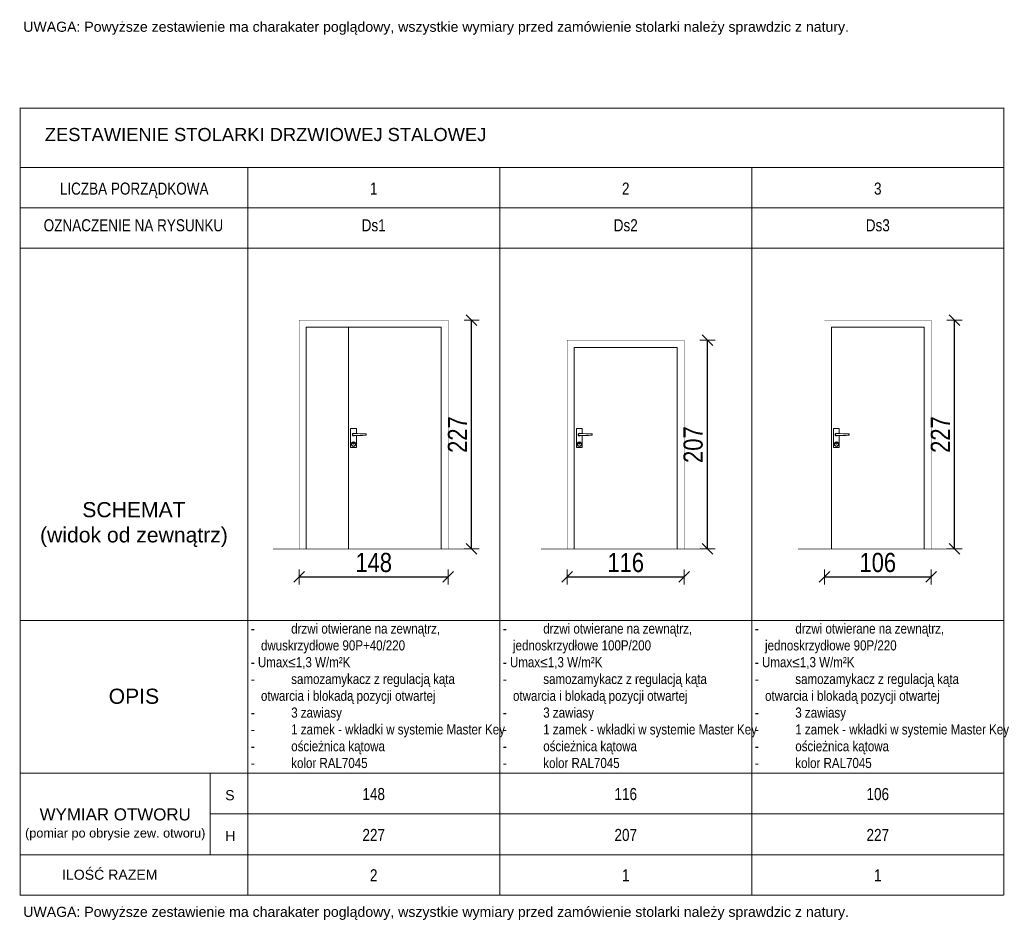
# Model space of a CAD drawing. Header units: millimetres. Extents: x 18880 to 99371, y -5529 to 27899.
# Tile 148 of 161: x 51284 to 52261, y 7210 to 8104. Entities that reach past the tile are written whole.
import ezdxf

# ---------------------------------------------------------------- set-up
doc = ezdxf.new("R2010")
doc.units = ezdxf.units.MM
doc.layers.add('AA_OPIS', color=2, linetype='Continuous', lineweight=0)
doc.layers.add('AA_WIDOK', color=254, linetype='Continuous', lineweight=0)
doc.styles.add('1', font='ARIALN.TTF')
doc.styles.add('ARIAL', font='arial.ttf')
doc.styles.add('Arial Narrow', font='txt')
doc.styles.add('ddddddddddd', font='simplex.shx', dxfattribs={"height": 60})
doc.dimstyles.new('1_50', dxfattribs={"dimscale": 10, "dimtxt": 1.9, "dimasz": 0.005, "dimexe": 0, "dimexo": 0, "dimgap": 0.45, "dimtad": 1, "dimdec": 4, "dimrnd": 0.5, "dimdsep": 46, "dimtxsty": '1', "dimblk1": 'DIM01', "dimblk2": 'DIM01', "dimsah": 1, "dimcen": 2, "dimdle": 25, "dimse1": 1, "dimse2": 1, "dimclrd": 1, "dimclrt": 2, "dimadec": 0, "dimazin": 0, "dimtfac": 0.66665, "dimtdec": 4, "dimtix": 1, "dimtmove": 0, "dimatfit": 3, "dimldrblk": 'DIM01', "dimfxl": 0, "dimtolj": 1, "dimtzin": 0, "dimarcsym": 0})

# ---------------------------------------------------------------- blocks, each defined once
blk = doc.blocks.new('DIM01')
at = {"color": 2}
blk.add_line((-106, -106), (106, 106), dxfattribs=at)
blk.add_line((0, -150), (0, 150))
blk = doc.blocks.new('*D375')
at = {"layer": 'AA_OPIS', "color": 1, "lineweight": -2, "transparency": 16777216}
blk.add_line((51561.25, 7550.94), (51709.15, 7550.94), dxfattribs=at)
at = {"layer": 'Defpoints', "color": 0, "transparency": 16777216}
for p in [(51561.2, 7578.66), (51709.2, 7578.66), (51709.2, 7550.94)]:
    blk.add_point(p, dxfattribs=at)
at = {"layer": 'AA_OPIS', "color": 1, "lineweight": -2, "transparency": 16777216, "xscale": 0.05, "yscale": 0.05, "zscale": 0.05, "rotation": 180}
blk.add_blockref('DIM01', (51561.2, 7550.94), dxfattribs=at)
at = {"layer": 'AA_OPIS', "color": 1, "lineweight": -2, "transparency": 16777216, "xscale": 0.05, "yscale": 0.05, "zscale": 0.05}
blk.add_blockref('DIM01', (51709.2, 7550.94), dxfattribs=at)
at = {"layer": 'AA_OPIS', "color": 2, "transparency": 16777216, "insert": (51635.2, 7565.14), "char_height": 19, "attachment_point": 5, "style": '1'}
blk.add_mtext('\\A1;148', dxfattribs=at)
blk = doc.blocks.new('*D376')
at = {"layer": 'AA_OPIS', "color": 1, "lineweight": -2, "transparency": 16777216}
blk.add_line((51732.32, 7578.71), (51732.32, 7805.61), dxfattribs=at)
at = {"layer": 'Defpoints', "color": 0, "transparency": 16777216}
for p in [(51709.2, 7805.66), (51732.32, 7805.66), (51709.2, 7578.66)]:
    blk.add_point(p, dxfattribs=at)
at = {"layer": 'AA_OPIS', "color": 1, "lineweight": -2, "transparency": 16777216, "xscale": 0.05, "yscale": 0.05, "zscale": 0.05}
for p, rotation in [((51732.32, 7805.66), 90), ((51732.32, 7578.66), 270)]:
    blk.add_blockref('DIM01', p, dxfattribs=dict(at, rotation=rotation))
at = {"layer": 'AA_OPIS', "color": 2, "transparency": 16777216, "insert": (51718.28, 7692.16), "char_height": 19, "attachment_point": 5, "rotation": 90, "style": '1'}
blk.add_mtext('\\A1;227', dxfattribs=at)
blk = doc.blocks.new('*D377')
at = {"layer": 'AA_OPIS', "color": 1, "lineweight": -2, "transparency": 16777216}
blk.add_line((51827.25, 7550.94), (51943.15, 7550.94), dxfattribs=at)
at = {"layer": 'Defpoints', "color": 0, "transparency": 16777216}
for p in [(51827.2, 7578.66), (51943.2, 7578.66), (51943.2, 7550.94)]:
    blk.add_point(p, dxfattribs=at)
at = {"layer": 'AA_OPIS', "color": 1, "lineweight": -2, "transparency": 16777216, "xscale": 0.05, "yscale": 0.05, "zscale": 0.05, "rotation": 180}
blk.add_blockref('DIM01', (51827.2, 7550.94), dxfattribs=at)
at = {"layer": 'AA_OPIS', "color": 1, "lineweight": -2, "transparency": 16777216, "xscale": 0.05, "yscale": 0.05, "zscale": 0.05}
blk.add_blockref('DIM01', (51943.2, 7550.94), dxfattribs=at)
at = {"layer": 'AA_OPIS', "color": 2, "transparency": 16777216, "insert": (51885.2, 7565.14), "char_height": 19, "attachment_point": 5, "style": '1'}
blk.add_mtext('\\A1;116', dxfattribs=at)
blk = doc.blocks.new('*D378')
at = {"layer": 'AA_OPIS', "color": 1, "lineweight": -2, "transparency": 16777216}
blk.add_line((51966.32, 7578.71), (51966.32, 7785.61), dxfattribs=at)
at = {"layer": 'Defpoints', "color": 0, "transparency": 16777216}
for p in [(51943.2, 7785.66), (51966.32, 7785.66), (51943.2, 7578.66)]:
    blk.add_point(p, dxfattribs=at)
at = {"layer": 'AA_OPIS', "color": 1, "lineweight": -2, "transparency": 16777216, "xscale": 0.05, "yscale": 0.05, "zscale": 0.05}
for p, rotation in [((51966.32, 7785.66), 90), ((51966.32, 7578.66), 270)]:
    blk.add_blockref('DIM01', p, dxfattribs=dict(at, rotation=rotation))
at = {"layer": 'AA_OPIS', "color": 2, "transparency": 16777216, "insert": (51952.12, 7682.16), "char_height": 19, "attachment_point": 5, "rotation": 90, "style": '1'}
blk.add_mtext('\\A1;207', dxfattribs=at)
blk = doc.blocks.new('*D379')
at = {"layer": 'AA_OPIS', "color": 1, "lineweight": -2, "transparency": 16777216}
blk.add_line((52082.25, 7550.94), (52188.15, 7550.94), dxfattribs=at)
at = {"layer": 'Defpoints', "color": 0, "transparency": 16777216}
for p in [(52082.2, 7578.66), (52188.2, 7578.66), (52188.2, 7550.94)]:
    blk.add_point(p, dxfattribs=at)
at = {"layer": 'AA_OPIS', "color": 1, "lineweight": -2, "transparency": 16777216, "xscale": 0.05, "yscale": 0.05, "zscale": 0.05, "rotation": 180}
blk.add_blockref('DIM01', (52082.2, 7550.94), dxfattribs=at)
at = {"layer": 'AA_OPIS', "color": 1, "lineweight": -2, "transparency": 16777216, "xscale": 0.05, "yscale": 0.05, "zscale": 0.05}
blk.add_blockref('DIM01', (52188.2, 7550.94), dxfattribs=at)
at = {"layer": 'AA_OPIS', "color": 2, "transparency": 16777216, "insert": (52135.2, 7565.14), "char_height": 19, "attachment_point": 5, "style": '1'}
blk.add_mtext('\\A1;106', dxfattribs=at)
blk = doc.blocks.new('*D380')
at = {"layer": 'AA_OPIS', "color": 1, "lineweight": -2, "transparency": 16777216}
blk.add_line((52211.32, 7578.71), (52211.32, 7805.61), dxfattribs=at)
at = {"layer": 'Defpoints', "color": 0, "transparency": 16777216}
for p in [(52188.2, 7805.66), (52211.32, 7805.66), (52188.2, 7578.66)]:
    blk.add_point(p, dxfattribs=at)
at = {"layer": 'AA_OPIS', "color": 1, "lineweight": -2, "transparency": 16777216, "xscale": 0.05, "yscale": 0.05, "zscale": 0.05}
for p, rotation in [((52211.32, 7805.66), 90), ((52211.32, 7578.66), 270)]:
    blk.add_blockref('DIM01', p, dxfattribs=dict(at, rotation=rotation))
at = {"layer": 'AA_OPIS', "color": 2, "transparency": 16777216, "insert": (52197.28, 7692.16), "char_height": 19, "attachment_point": 5, "rotation": 90, "style": '1'}
blk.add_mtext('\\A1;227', dxfattribs=at)

msp = doc.modelspace()

# ---------------------------------------------------------------- linework, layer by layer
at = {"layer": 'AA_OPIS', "const_width": 1}
msp.add_lwpolyline([(52260.19919, 7235.17957), (51284.56617, 7235.18391), (51284.56628, 8015.85076), (52260.20024, 8015.84653), (52260.19919, 7235.18366)], dxfattribs=at)
at = {"layer": 'AA_OPIS'}
for points in [[(51284.56628, 7957.03223), (52260.20017, 7957.02788)], [(51510.19949, 7957.03223), (51510.19998, 7235.18445)], [(51760.19949, 7957.03552), (51760.19998, 7235.18774)], [(52010.19949, 7957.03519), (52010.19998, 7235.18741)], [(52260.19949, 7957.03536), (52260.19998, 7235.18758)], [(51284.56628, 7917.03223), (52260.20014, 7917.02795)], [(51284.56628, 7877.03223), (52260.20004, 7877.02795)], [(51284.56618, 7507.67437), (52260.19944, 7507.66999)], [(51284.56618, 7356.35044), (52260.19933, 7356.34616)], [(51284.56618, 7356.35044), (52260.19933, 7356.34616)], [(51473.04765, 7356.35044), (51473.04765, 7275.18391)], [(51473.04764, 7315.76714), (52260.19929, 7315.76291)], [(51284.56618, 7275.18391), (52260.19924, 7275.17964)]]:
    msp.add_lwpolyline(points, dxfattribs=at)
at = {"layer": 'AA_WIDOK', "color": 255, "const_width": 0.3}
for points in [[(51709.19969, 7578.66204), (51709.19969, 7805.66204), (51561.19969, 7805.66204), (51561.19969, 7578.66204)], [(52188.19969, 7578.66189), (52188.19969, 7805.66189), (52082.19969, 7805.66189), (52082.19969, 7578.66189)], [(51943.19969, 7578.66171), (51943.19969, 7785.66171), (51827.19969, 7785.66171), (51827.19969, 7578.66171)]]:
    msp.add_lwpolyline(points, dxfattribs=at)
at = {"layer": 'AA_WIDOK'}
for points in [[(51702.19969, 7578.66204), (51702.19969, 7798.66204), (51568.19969, 7798.66204), (51568.19969, 7578.66204)], [(51610.19969, 7798.66204), (51610.19969, 7578.66204)], [(52181.19969, 7578.66189), (52181.19969, 7798.66189), (52089.19969, 7798.66189), (52089.19969, 7578.66189)], [(51936.19969, 7578.66171), (51936.19969, 7778.66171), (51834.19969, 7778.66171), (51834.19969, 7578.66171)], [(51612.34969, 7698.16204), (51618.04969, 7698.16204)], [(51612.34969, 7679.16204), (51612.34969, 7698.16204)], [(51618.04969, 7698.16204), (51618.04969, 7693.15179)], [(51836.34969, 7698.16171), (51842.04969, 7698.16171)], [(51836.34969, 7679.16171), (51836.34969, 7698.16171)], [(51842.04969, 7698.16171), (51842.04969, 7693.15146)], [(52091.34969, 7698.16189), (52097.04969, 7698.16189)], [(52091.34969, 7679.16189), (52091.34969, 7698.16189)], [(52097.04969, 7698.16189), (52097.04969, 7693.15163)], [(51613.89969, 7692.16204), (51614.07386, 7692.81204)], [(51614.07386, 7691.51204), (51613.89969, 7692.16204)], [(51613.99969, 7692.16204), (51614.16046, 7692.76204)], [(51614.16046, 7691.56204), (51613.99969, 7692.16204)], [(51614.07386, 7692.81204), (51614.54969, 7693.28788)], [(51614.54969, 7691.03621), (51614.07386, 7691.51204)], [(51614.16046, 7692.76204), (51614.59969, 7693.20127)], [(51614.59969, 7691.12281), (51614.16046, 7691.56204)], [(51614.19969, 7692.16204), (51614.33367, 7692.66204)], [(51614.33367, 7691.66204), (51614.19969, 7692.16204)], [(51614.33367, 7692.66204), (51614.69969, 7693.02807)], [(51614.69969, 7691.29602), (51614.33367, 7691.66204)], [(51614.54969, 7693.28788), (51615.19969, 7693.46204)], [(51615.19969, 7690.86204), (51614.54969, 7691.03621)], [(51614.59969, 7693.20127), (51615.19969, 7693.36204)], [(51615.19969, 7690.96204), (51614.59969, 7691.12281)], [(51614.69969, 7693.02807), (51615.19969, 7693.16204)], [(51615.19969, 7691.16204), (51614.69969, 7691.29602)], [(51615.19969, 7693.46204), (51615.84969, 7693.28788)], [(51615.19969, 7693.36204), (51615.79969, 7693.20127)], [(51615.19969, 7693.16204), (51617.69969, 7693.16204)], [(51617.69969, 7691.16204), (51615.19969, 7691.16204)], [(51615.79969, 7691.12281), (51615.19969, 7690.96204)], [(51615.84969, 7691.03621), (51615.19969, 7690.86204)], [(51615.79969, 7693.20127), (51615.83892, 7693.16204)], [(51615.83892, 7691.16204), (51615.79969, 7691.12281)], [(51615.84969, 7693.28788), (51615.97553, 7693.16204)], [(51615.97553, 7691.16204), (51615.84969, 7691.03621)], [(51617.69969, 7693.16204), (51619.04008, 7693.12277)], [(51619.04008, 7691.20131), (51617.69969, 7691.16204)], [(51618.04969, 7691.1723), (51618.04969, 7679.16204)], [(51619.04008, 7693.12277), (51621.71066, 7693.04423)], [(51621.71066, 7691.27985), (51619.04008, 7691.20131)], [(51621.71066, 7693.04423), (51624.35072, 7692.96569)], [(51624.35072, 7691.35839), (51621.71066, 7691.27985)], [(51624.35072, 7692.96569), (51626.94016, 7692.88715)], [(51626.94016, 7691.43693), (51624.35072, 7691.35839)], [(51626.94016, 7692.88715), (51627.74581, 7692.86204)], [(51627.74581, 7691.46204), (51626.94016, 7691.43693)], [(51627.74581, 7692.86204), (51627.74581, 7691.46204)], [(51837.89969, 7692.16171), (51838.07386, 7692.81171)], [(51838.07386, 7691.51171), (51837.89969, 7692.16171)], [(51837.99969, 7692.16171), (51838.16046, 7692.76171)], [(51838.16046, 7691.56171), (51837.99969, 7692.16171)], [(51838.07386, 7692.81171), (51838.54969, 7693.28755)], [(51838.54969, 7691.03588), (51838.07386, 7691.51171)], [(51838.16046, 7692.76171), (51838.59969, 7693.20094)], [(51838.59969, 7691.12248), (51838.16046, 7691.56171)], [(51838.19969, 7692.16171), (51838.33367, 7692.66171)], [(51838.33367, 7691.66171), (51838.19969, 7692.16171)], [(51838.33367, 7692.66171), (51838.69969, 7693.02774)], [(51838.69969, 7691.29569), (51838.33367, 7691.66171)], [(51838.54969, 7693.28755), (51839.19969, 7693.46171)], [(51839.19969, 7690.86171), (51838.54969, 7691.03588)], [(51838.59969, 7693.20094), (51839.19969, 7693.36171)], [(51839.19969, 7690.96171), (51838.59969, 7691.12248)], [(51838.69969, 7693.02774), (51839.19969, 7693.16171)], [(51839.19969, 7691.16171), (51838.69969, 7691.29569)], [(51839.19969, 7693.46171), (51839.84969, 7693.28755)], [(51839.19969, 7693.36171), (51839.79969, 7693.20094)], [(51839.19969, 7693.16171), (51841.69969, 7693.16171)], [(51841.69969, 7691.16171), (51839.19969, 7691.16171)], [(51839.79969, 7691.12248), (51839.19969, 7690.96171)], [(51839.84969, 7691.03588), (51839.19969, 7690.86171)], [(51839.79969, 7693.20094), (51839.83892, 7693.16171)], [(51839.83892, 7691.16171), (51839.79969, 7691.12248)], [(51839.84969, 7693.28755), (51839.97553, 7693.16171)], [(51839.97553, 7691.16171), (51839.84969, 7691.03588)], [(51841.69969, 7693.16171), (51843.04008, 7693.12244)], [(51843.04008, 7691.20098), (51841.69969, 7691.16171)], [(51842.04969, 7691.17197), (51842.04969, 7679.16171)], [(51843.04008, 7693.12244), (51845.71066, 7693.0439)], [(51845.71066, 7691.27952), (51843.04008, 7691.20098)], [(51845.71066, 7693.0439), (51848.35072, 7692.96536)], [(51848.35072, 7691.35806), (51845.71066, 7691.27952)], [(51848.35072, 7692.96536), (51850.94016, 7692.88682)], [(51850.94016, 7691.4366), (51848.35072, 7691.35806)], [(51850.94016, 7692.88682), (51851.74581, 7692.86171)], [(51851.74581, 7691.46171), (51850.94016, 7691.4366)], [(51851.74581, 7692.86171), (51851.74581, 7691.46171)], [(52092.89969, 7692.16189), (52093.07386, 7692.81189)], [(52093.07386, 7691.51189), (52092.89969, 7692.16189)], [(52092.99969, 7692.16189), (52093.16046, 7692.76189)], [(52093.16046, 7691.56189), (52092.99969, 7692.16189)], [(52093.07386, 7692.81189), (52093.54969, 7693.28772)], [(52093.54969, 7691.03605), (52093.07386, 7691.51189)], [(52093.16046, 7692.76189), (52093.59969, 7693.20112)], [(52093.59969, 7691.12265), (52093.16046, 7691.56189)], [(52093.19969, 7692.16189), (52093.33367, 7692.66189)], [(52093.33367, 7691.66189), (52093.19969, 7692.16189)], [(52093.33367, 7692.66189), (52093.69969, 7693.02791)], [(52093.69969, 7691.29586), (52093.33367, 7691.66189)], [(52093.54969, 7693.28772), (52094.19969, 7693.46189)], [(52094.19969, 7690.86189), (52093.54969, 7691.03605)], [(52093.59969, 7693.20112), (52094.19969, 7693.36189)], [(52094.19969, 7690.96189), (52093.59969, 7691.12265)], [(52093.69969, 7693.02791), (52094.19969, 7693.16189)], [(52094.19969, 7691.16189), (52093.69969, 7691.29586)], [(52094.19969, 7693.46189), (52094.84969, 7693.28772)], [(52094.19969, 7693.36189), (52094.79969, 7693.20112)], [(52094.19969, 7693.16189), (52096.69969, 7693.16189)], [(52096.69969, 7691.16189), (52094.19969, 7691.16189)], [(52094.79969, 7691.12265), (52094.19969, 7690.96189)], [(52094.84969, 7691.03605), (52094.19969, 7690.86189)], [(52094.79969, 7693.20112), (52094.83892, 7693.16189)], [(52094.83892, 7691.16189), (52094.79969, 7691.12265)], [(52094.84969, 7693.28772), (52094.97553, 7693.16189)], [(52094.97553, 7691.16189), (52094.84969, 7691.03605)], [(52096.69969, 7693.16189), (52098.04008, 7693.12262)], [(52098.04008, 7691.20116), (52096.69969, 7691.16189)], [(52097.04969, 7691.17214), (52097.04969, 7679.16189)], [(52098.04008, 7693.12262), (52100.71066, 7693.04408)], [(52100.71066, 7691.27969), (52098.04008, 7691.20116)], [(52100.71066, 7693.04408), (52103.35072, 7692.96554)], [(52103.35072, 7691.35823), (52100.71066, 7691.27969)], [(52103.35072, 7692.96554), (52105.94016, 7692.887)], [(52105.94016, 7691.43677), (52103.35072, 7691.35823)], [(52105.94016, 7692.887), (52106.74581, 7692.86189)], [(52106.74581, 7691.46189), (52105.94016, 7691.43677)], [(52106.74581, 7692.86189), (52106.74581, 7691.46189)], [(51618.04969, 7679.16204), (51612.34969, 7679.16204)], [(51612.99969, 7682.66204), (51613.29444, 7683.76204)], [(51613.29444, 7681.56204), (51612.99969, 7682.66204)], [(51613.19969, 7682.66204), (51613.46764, 7683.66204)], [(51613.46764, 7681.66204), (51613.19969, 7682.66204)], [(51613.29444, 7683.76204), (51614.09969, 7684.5673)], [(51614.09969, 7680.75679), (51613.29444, 7681.56204)], [(51613.46764, 7683.66204), (51614.19969, 7684.39409)], [(51614.19969, 7680.92999), (51613.46764, 7681.66204)], [(51614.09969, 7684.5673), (51615.19969, 7684.86204)], [(51615.19969, 7680.46204), (51614.09969, 7680.75679)], [(51614.19969, 7684.39409), (51615.19969, 7684.66204)], [(51615.19969, 7680.66204), (51614.19969, 7680.92999)], [(51614.39969, 7683.56204), (51614.50687, 7683.96204)], [(51614.50687, 7683.16204), (51614.39969, 7683.56204)], [(51614.49969, 7683.56204), (51614.59348, 7683.91204)], [(51614.59348, 7683.21204), (51614.49969, 7683.56204)], [(51614.50687, 7683.96204), (51614.79969, 7684.25486)], [(51614.79969, 7682.86922), (51614.50687, 7683.16204)], [(51614.59348, 7683.91204), (51614.84969, 7684.16826)], [(51614.84969, 7682.95583), (51614.59348, 7683.21204)], [(51614.79969, 7684.25486), (51615.19969, 7684.36204)], [(51615.19969, 7682.76204), (51614.79969, 7682.86922)], [(51614.84969, 7684.16826), (51615.19969, 7684.26204)], [(51615.19969, 7682.86204), (51614.84969, 7682.95583)], [(51615.19969, 7684.86204), (51616.29969, 7684.5673)], [(51615.19969, 7684.66204), (51616.19969, 7684.39409)], [(51615.19969, 7684.36204), (51615.59969, 7684.25486)], [(51615.19969, 7684.26204), (51615.54969, 7684.16826)], [(51615.54969, 7682.95583), (51615.19969, 7682.86204)], [(51615.59969, 7682.86922), (51615.19969, 7682.76204)], [(51616.19969, 7680.92999), (51615.19969, 7680.66204)], [(51616.29969, 7680.75679), (51615.19969, 7680.46204)], [(51615.54969, 7684.16826), (51615.80591, 7683.91204)], [(51615.80591, 7683.21204), (51615.54969, 7682.95583)], [(51615.59969, 7684.25486), (51615.89251, 7683.96204)], [(51615.89251, 7683.16204), (51615.59969, 7682.86922)], [(51615.80591, 7683.91204), (51615.89969, 7683.56204)], [(51615.89969, 7683.56204), (51615.80591, 7683.21204)], [(51615.89251, 7683.96204), (51615.99969, 7683.56204)], [(51615.99969, 7683.56204), (51615.89251, 7683.16204)], [(51616.19969, 7684.39409), (51616.93174, 7683.66204)], [(51616.93174, 7681.66204), (51616.19969, 7680.92999)], [(51616.29969, 7684.5673), (51617.10495, 7683.76204)], [(51617.10495, 7681.56204), (51616.29969, 7680.75679)], [(51616.93174, 7683.66204), (51617.19969, 7682.66204)], [(51617.19969, 7682.66204), (51616.93174, 7681.66204)], [(51617.10495, 7683.76204), (51617.39969, 7682.66204)], [(51617.39969, 7682.66204), (51617.10495, 7681.56204)], [(51842.04969, 7679.16171), (51836.34969, 7679.16171)], [(51836.99969, 7682.66171), (51837.29444, 7683.76171)], [(51837.29444, 7681.56171), (51836.99969, 7682.66171)], [(51837.19969, 7682.66171), (51837.46764, 7683.66171)], [(51837.46764, 7681.66171), (51837.19969, 7682.66171)], [(51837.29444, 7683.76171), (51838.09969, 7684.56697)], [(51838.09969, 7680.75646), (51837.29444, 7681.56171)], [(51837.46764, 7683.66171), (51838.19969, 7684.39376)], [(51838.19969, 7680.92966), (51837.46764, 7681.66171)], [(51838.09969, 7684.56697), (51839.19969, 7684.86171)], [(51839.19969, 7680.46171), (51838.09969, 7680.75646)], [(51838.19969, 7684.39376), (51839.19969, 7684.66171)], [(51839.19969, 7680.66171), (51838.19969, 7680.92966)], [(51838.39969, 7683.56171), (51838.50687, 7683.96171)], [(51838.50687, 7683.16171), (51838.39969, 7683.56171)], [(51838.49969, 7683.56171), (51838.59348, 7683.91171)], [(51838.59348, 7683.21171), (51838.49969, 7683.56171)], [(51838.50687, 7683.96171), (51838.79969, 7684.25453)], [(51838.79969, 7682.86889), (51838.50687, 7683.16171)], [(51838.59348, 7683.91171), (51838.84969, 7684.16793)], [(51838.84969, 7682.9555), (51838.59348, 7683.21171)], [(51838.79969, 7684.25453), (51839.19969, 7684.36171)], [(51839.19969, 7682.76171), (51838.79969, 7682.86889)], [(51838.84969, 7684.16793), (51839.19969, 7684.26171)], [(51839.19969, 7682.86171), (51838.84969, 7682.9555)], [(51839.19969, 7684.86171), (51840.29969, 7684.56697)], [(51839.19969, 7684.66171), (51840.19969, 7684.39376)], [(51839.19969, 7684.36171), (51839.59969, 7684.25453)], [(51839.19969, 7684.26171), (51839.54969, 7684.16793)], [(51839.54969, 7682.9555), (51839.19969, 7682.86171)], [(51839.59969, 7682.86889), (51839.19969, 7682.76171)], [(51840.19969, 7680.92966), (51839.19969, 7680.66171)], [(51840.29969, 7680.75646), (51839.19969, 7680.46171)], [(51839.54969, 7684.16793), (51839.80591, 7683.91171)], [(51839.80591, 7683.21171), (51839.54969, 7682.9555)], [(51839.59969, 7684.25453), (51839.89251, 7683.96171)], [(51839.89251, 7683.16171), (51839.59969, 7682.86889)], [(51839.80591, 7683.91171), (51839.89969, 7683.56171)], [(51839.89969, 7683.56171), (51839.80591, 7683.21171)], [(51839.89251, 7683.96171), (51839.99969, 7683.56171)], [(51839.99969, 7683.56171), (51839.89251, 7683.16171)], [(51840.19969, 7684.39376), (51840.93174, 7683.66171)], [(51840.93174, 7681.66171), (51840.19969, 7680.92966)], [(51840.29969, 7684.56697), (51841.10495, 7683.76171)], [(51841.10495, 7681.56171), (51840.29969, 7680.75646)], [(51840.93174, 7683.66171), (51841.19969, 7682.66171)], [(51841.19969, 7682.66171), (51840.93174, 7681.66171)], [(51841.10495, 7683.76171), (51841.39969, 7682.66171)], [(51841.39969, 7682.66171), (51841.10495, 7681.56171)], [(52097.04969, 7679.16189), (52091.34969, 7679.16189)], [(52091.99969, 7682.66189), (52092.29444, 7683.76189)], [(52092.29444, 7681.56189), (52091.99969, 7682.66189)], [(52092.19969, 7682.66189), (52092.46764, 7683.66189)], [(52092.46764, 7681.66189), (52092.19969, 7682.66189)], [(52092.29444, 7683.76189), (52093.09969, 7684.56714)], [(52093.09969, 7680.75663), (52092.29444, 7681.56189)], [(52092.46764, 7683.66189), (52093.19969, 7684.39394)], [(52093.19969, 7680.92983), (52092.46764, 7681.66189)], [(52093.09969, 7684.56714), (52094.19969, 7684.86189)], [(52094.19969, 7680.46189), (52093.09969, 7680.75663)], [(52093.19969, 7684.39394), (52094.19969, 7684.66189)], [(52094.19969, 7680.66189), (52093.19969, 7680.92983)], [(52093.39969, 7683.56189), (52093.50687, 7683.96189)], [(52093.50687, 7683.16189), (52093.39969, 7683.56189)], [(52093.49969, 7683.56189), (52093.59348, 7683.91189)], [(52093.59348, 7683.21189), (52093.49969, 7683.56189)], [(52093.50687, 7683.96189), (52093.79969, 7684.25471)], [(52093.79969, 7682.86906), (52093.50687, 7683.16189)], [(52093.59348, 7683.91189), (52093.84969, 7684.1681)], [(52093.84969, 7682.95567), (52093.59348, 7683.21189)], [(52093.79969, 7684.25471), (52094.19969, 7684.36189)], [(52094.19969, 7682.76189), (52093.79969, 7682.86906)], [(52093.84969, 7684.1681), (52094.19969, 7684.26189)], [(52094.19969, 7682.86189), (52093.84969, 7682.95567)], [(52094.19969, 7684.86189), (52095.29969, 7684.56714)], [(52094.19969, 7684.66189), (52095.19969, 7684.39394)], [(52094.19969, 7684.36189), (52094.59969, 7684.25471)], [(52094.19969, 7684.26189), (52094.54969, 7684.1681)], [(52094.54969, 7682.95567), (52094.19969, 7682.86189)], [(52094.59969, 7682.86906), (52094.19969, 7682.76189)], [(52095.19969, 7680.92983), (52094.19969, 7680.66189)], [(52095.29969, 7680.75663), (52094.19969, 7680.46189)], [(52094.54969, 7684.1681), (52094.80591, 7683.91189)], [(52094.80591, 7683.21189), (52094.54969, 7682.95567)], [(52094.59969, 7684.25471), (52094.89251, 7683.96189)], [(52094.89251, 7683.16189), (52094.59969, 7682.86906)], [(52094.80591, 7683.91189), (52094.89969, 7683.56189)], [(52094.89969, 7683.56189), (52094.80591, 7683.21189)], [(52094.89251, 7683.96189), (52094.99969, 7683.56189)], [(52094.99969, 7683.56189), (52094.89251, 7683.16189)], [(52095.19969, 7684.39394), (52095.93174, 7683.66189)], [(52095.93174, 7681.66189), (52095.19969, 7680.92983)], [(52095.29969, 7684.56714), (52096.10495, 7683.76189)], [(52096.10495, 7681.56189), (52095.29969, 7680.75663)], [(52095.93174, 7683.66189), (52096.19969, 7682.66189)], [(52096.19969, 7682.66189), (52095.93174, 7681.66189)], [(52096.10495, 7683.76189), (52096.39969, 7682.66189)], [(52096.39969, 7682.66189), (52096.10495, 7681.56189)]]:
    msp.add_lwpolyline(points, dxfattribs=at)
at = {"layer": 'AA_WIDOK', "color": 3, "const_width": 0.5}
for points in [[(51535.19969, 7578.66204), (51735.19969, 7578.66204)], [(51801.19969, 7578.66171), (51969.19969, 7578.66171)], [(52056.19969, 7578.66189), (52214.19969, 7578.66189)]]:
    msp.add_lwpolyline(points, dxfattribs=at)

# ---------------------------------------------------------------- texts
at = {"layer": 'AA_OPIS'}
for s, insert, char_height, width, attachment_point, style in [('{\\fArial|b0|i0|c238|p34;UWAGA: Powyższe zestawienie ma charakater poglądowy, wszystkie wymiary przed zamówienie stolarki należy sprawdzic z natury.}', (51287.63644, 8101.7127), 10, 1277.678435, 1, 'ddddddddddd'), ('{\\H1.182x;ZESTAWIENIE STOLARKI DRZWIOWEJ STALOWEJ}', (51309.01038, 7996.30071), 11, 1358.6256955, 1, 'ARIAL'), ('{\\fArial|b0|i0|c238|p34;\\W0.8;LICZBA PORZĄDKOWA}', (51397.62356, 7942.12996), 12, 225.1518509, 2, 'ARIAL'), ('{\\W0.8;1}', (51635.1995, 7942.13319), 12, 250, 2, 'ARIAL'), ('{\\W0.8;2}', (51885.1995, 7942.13286), 12, 250, 2, 'ARIAL'), ('{\\W0.8;3}', (52135.1995, 7942.13303), 12, 250, 2, 'ARIAL'), ('{\\fArial|b0|i0|c238|p34;\\W0.8;OZNACZENIE NA RYSUNKU}', (51396.87741, 7905.77854), 12, 225.1518509, 2, 'ARIAL'), ('{\\W0.8;Ds1}', (51635.19952, 7905.78178), 12, 250, 2, 'ARIAL'), ('{\\W0.8;Ds2}', (51885.19952, 7905.78145), 12, 250, 2, 'ARIAL'), ('{\\W0.8;Ds3}', (52135.19952, 7905.78163), 12, 250, 2, 'ARIAL'), ('{\\fArial|b0|i0|c238|p34;SCHEMAT\\P(widok od zewnątrz)}', (51397.38279, 7625.16974), 15, 225.6332084, 2, 'ddddddddddd'), ('\\pxi-1,l1;{\\fArial Narrow|b0|i0|c238|p34;\\C2;-^Idrzwi otwierane na zewnątrz, dwuskrzydłowe 90P+40/220\\P- Umax\\fArial Narrow|b0|i0|c0|p34;\\C256;≤\\fArial Narrow|b0|i0|c238|p34;1,3 W/m²K\\P-^Isamozamykacz z regulacją kąta otwarcia i blokadą pozycji otwartej\\P-^I3 zawiasy\\P-^I1 zamek - wkładki w systemie Master Key \\P\\C2;-^Iościeżnica kątowa\\P-^Ikolor RAL7045}', (51513.38226, 7504.70573), 10, 246.8175818, 1, 'Arial Narrow'), ('\\pxi-1,l1;{\\fArial Narrow|b0|i0|c238|p34;\\C2;-^Idrzwi otwierane na zewnątrz, jednoskrzydłowe 100P/200\\P- Umax\\fArial Narrow|b0|i0|c0|p34;\\C256;≤\\fArial Narrow|b0|i0|c238|p34;1,3 W/m²K\\P-^Isamozamykacz z regulacją kąta otwarcia i blokadą pozycji otwartej\\P-^I3 zawiasy\\P-^I1 zamek - wkładki w systemie Master Key \\P\\C2;-^Iościeżnica kątowa\\P-^Ikolor RAL7045}', (51763.38226, 7504.7054), 10, 246.8175818, 1, 'Arial Narrow'), ('\\pxi-1,l1;{\\fArial Narrow|b0|i0|c238|p34;\\C2;-^Idrzwi otwierane na zewnątrz, jednoskrzydłowe 90P/220\\P- Umax\\fArial Narrow|b0|i0|c0|p34;\\C256;≤\\fArial Narrow|b0|i0|c238|p34;1,3 W/m²K\\P-^Isamozamykacz z regulacją kąta otwarcia i blokadą pozycji otwartej\\P-^I3 zawiasy\\P-^I1 zamek - wkładki w systemie Master Key \\P\\C2;-^Iościeżnica kątowa\\P-^Ikolor RAL7045}', (52013.38226, 7504.70557), 10, 246.8175818, 1, 'Arial Narrow'), ('{\\fArial|b0|i0|c238|p34;OPIS}', (51397.38298, 7432.46736), 15, 225.6335913, 5, 'ddddddddddd'), ('{\\fArial|b0|i0|c238|p34;S}', (51487.88774, 7339.41024), 10, 22.3121644, 1, 'ddddddddddd'), ('{\\W0.8;148}', (51635.19991, 7341.54087), 12, 250, 2, 'ARIAL'), ('{\\W0.8;116}', (51885.19991, 7341.54054), 12, 250, 2, 'ARIAL'), ('{\\W0.8;106}', (52135.19991, 7341.54071), 12, 250, 2, 'ARIAL'), ('{\\fArial|b0|i0|c238|p34;WYMIAR OTWORU\\P\\H0.75x;(pomiar po obrysie zew. otworu)}', (51378.80692, 7321.37835), 12, 188.4814672, 2, 'ddddddddddd'), ('{\\fArial|b0|i0|c238|p34;H}', (51487.88775, 7298.82701), 10, 22.3121644, 1, 'ddddddddddd'), ('{\\W0.8;227}', (51635.19993, 7300.95764), 12, 250, 2, 'ARIAL'), ('{\\W0.8;207}', (51885.19993, 7300.95731), 12, 250, 2, 'ARIAL'), ('{\\W0.8;227}', (52135.19993, 7300.95749), 12, 250, 2, 'ARIAL'), ('{\\fArial|b0|i0|c238|p34;ILOŚĆ RAZEM}', (51326.04218, 7260.54075), 10, 643.1857143, 1, 'ddddddddddd'), ('{\\W0.8;2}', (51635.19995, 7260.95817), 12, 250, 2, 'ARIAL'), ('{\\W0.8;1}', (51885.19995, 7260.95784), 12, 250, 2, 'ARIAL'), ('{\\W0.8;1}', (52135.19995, 7260.95801), 12, 250, 2, 'ARIAL'), ('{\\fArial|b0|i0|c238|p34;UWAGA: Powyższe zestawienie ma charakater poglądowy, wszystkie wymiary przed zamówienie stolarki należy sprawdzic z natury.}', (51287.63644, 7223.70116), 10, 1277.678435, 1, 'ddddddddddd')]:
    msp.add_mtext(s, dxfattribs=dict(at, insert=insert, char_height=char_height, width=width, attachment_point=attachment_point, style=style))

# ---------------------------------------------------------------- dimensions: what is measured, and where the dimension line sits
for base, p1, p2, picture, middle in [((51732.32101, 7805.66204), (51709.19969, 7578.66204), (51709.19969, 7805.66204), '*D376', (51718.28213, 7692.16204)), ((52211.32101, 7805.66189), (52188.19969, 7578.66189), (52188.19969, 7805.66189), '*D380', (52197.28213, 7692.16189)), ((51966.32101, 7785.66171), (51943.19969, 7578.66171), (51943.19969, 7785.66171), '*D378', (51952.12013, 7682.16171))]:
    dim = msp.add_linear_dim(base=base, p1=p1, p2=p2, angle=90, dimstyle='1_50', dxfattribs=at)
    dim.commit()
    dim.dimension.update_dxf_attribs({"geometry": picture, "text_midpoint": middle})
for base, p1, p2, picture, middle in [((51709.19969, 7550.93554), (51561.19969, 7578.66204), (51709.19969, 7578.66204), '*D375', (51635.19969, 7565.13643)), ((51943.19969, 7550.93521), (51827.19969, 7578.66171), (51943.19969, 7578.66171), '*D377', (51885.19969, 7565.1361)), ((52188.19969, 7550.93539), (52082.19969, 7578.66189), (52188.19969, 7578.66189), '*D379', (52135.19969, 7565.13627))]:
    dim = msp.add_linear_dim(base=base, p1=p1, p2=p2, dimstyle='1_50', dxfattribs=at)
    dim.commit()
    dim.dimension.update_dxf_attribs({"geometry": picture, "text_midpoint": middle})

doc.saveas('drawing.dxf')
